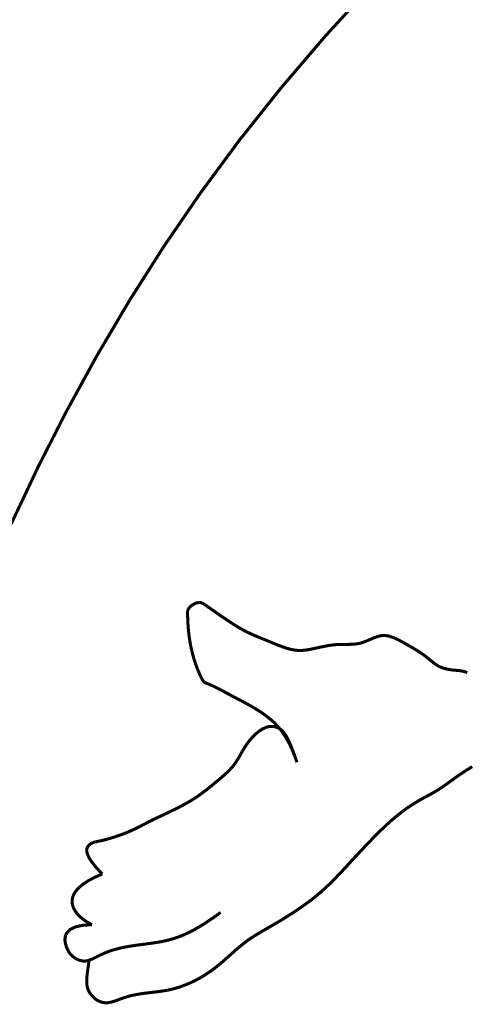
# Model space of a CAD drawing. Header units: feet. Extents: x -7.9 to 0.6, y 9.6 to 20.6.
# Tile 5 of 15: x -4.0076 to -3.9157, y 19.3274 to 19.5307. Entities that reach past the tile are written whole.
import ezdxf

# ---------------------------------------------------------------- set-up
doc = ezdxf.new("R2010")
doc.units = ezdxf.units.FT
doc.header["$MEASUREMENT"] = 0
doc.layers.add('TEXT', color=7, linetype='CONTINUOUS')

msp = doc.modelspace()

# ---------------------------------------------------------------- linework, layer by layer
at = {"layer": 'TEXT', "color": 7, "const_width": 0.000631}
for points in [[(-3.9352, 19.5375), (-3.94469, 19.52711), (-3.95374, 19.51652), (-3.96228, 19.50578), (-3.97032, 19.49488), (-3.97789, 19.48384), (-3.985, 19.47265), (-3.99168, 19.46132), (-3.99796, 19.44986), (-4.00386, 19.43827), (-4.00939, 19.42656)], [(-3.97298, 19.40869), (-3.97281, 19.40898), (-3.97264, 19.40922), (-3.97247, 19.40942), (-3.9723, 19.40959), (-3.97213, 19.40973), (-3.97197, 19.40984), (-3.97181, 19.40994), (-3.97167, 19.41002), (-3.97153, 19.4101), (-3.97139, 19.41016), (-3.97124, 19.41022), (-3.97107, 19.41026), (-3.97088, 19.41029), (-3.97064, 19.41031), (-3.97036, 19.41031), (-3.97003, 19.41029)], [(-3.97003, 19.41029), (-3.96861, 19.40931), (-3.96701, 19.4082), (-3.96568, 19.40728), (-3.96457, 19.40653), (-3.96362, 19.40591), (-3.9628, 19.40539), (-3.96205, 19.40495), (-3.96133, 19.40456), (-3.96063, 19.4042), (-3.95995, 19.40388), (-3.95928, 19.40358), (-3.95861, 19.40329), (-3.95795, 19.40302), (-3.95729, 19.40275), (-3.95662, 19.40248), (-3.95595, 19.4022), (-3.95527, 19.40192), (-3.95459, 19.40164), (-3.95391, 19.40138), (-3.95324, 19.40113), (-3.95259, 19.40091), (-3.95196, 19.40073), (-3.95136, 19.40059), (-3.95078, 19.40049), (-3.95022, 19.40044), (-3.94968, 19.40043), (-3.94916, 19.40046), (-3.94864, 19.40051), (-3.94811, 19.40059), (-3.94758, 19.40069), (-3.94704, 19.4008), (-3.94648, 19.40092), (-3.9459, 19.40105), (-3.9453, 19.40118), (-3.9447, 19.4013), (-3.94408, 19.40141), (-3.94346, 19.40151), (-3.94283, 19.40159), (-3.9422, 19.40165), (-3.94156, 19.40167), (-3.94093, 19.40168), (-3.94031, 19.40168), (-3.93968, 19.40169), (-3.93906, 19.40171), (-3.93845, 19.40175), (-3.93784, 19.40183), (-3.93725, 19.40196), (-3.93666, 19.40215), (-3.93608, 19.40237), (-3.93551, 19.40262), (-3.93494, 19.40287), (-3.93437, 19.4031), (-3.9338, 19.4033), (-3.93324, 19.40345), (-3.93267, 19.40352), (-3.93209, 19.4035), (-3.93152, 19.40341), (-3.93094, 19.40325), (-3.93036, 19.40303), (-3.92978, 19.40277), (-3.92921, 19.40248), (-3.92865, 19.40218), (-3.92809, 19.40186), (-3.92754, 19.40155), (-3.927, 19.40124), (-3.92648, 19.40093), (-3.92597, 19.40063), (-3.92548, 19.40033), (-3.92501, 19.40002), (-3.92456, 19.39972), (-3.92414, 19.39942), (-3.92373, 19.39911), (-3.92335, 19.39881), (-3.92298, 19.39851), (-3.92263, 19.39822), (-3.92228, 19.39794), (-3.92194, 19.39768), (-3.92159, 19.39745), (-3.92124, 19.39723), (-3.92088, 19.39705), (-3.92051, 19.3969), (-3.92013, 19.39676), (-3.91975, 19.39666), (-3.91936, 19.39657), (-3.91897, 19.39649), (-3.91858, 19.39644), (-3.91818, 19.39639), (-3.91779, 19.39636), (-3.91739, 19.39632), (-3.91699, 19.39628), (-3.91657, 19.39622), (-3.91615, 19.39614), (-3.9157, 19.39602), (-3.91524, 19.39587)], [(-3.9504, 19.37732), (-3.95112, 19.37929), (-3.95187, 19.38097), (-3.95264, 19.3824), (-3.95343, 19.3836), (-3.95423, 19.38461), (-3.95504, 19.38547), (-3.95585, 19.3862), (-3.95667, 19.38684), (-3.95747, 19.38743), (-3.95828, 19.38797), (-3.95908, 19.38847), (-3.95987, 19.38893), (-3.96067, 19.38938), (-3.96146, 19.3898), (-3.96225, 19.39022), (-3.96304, 19.39064), (-3.96383, 19.39105), (-3.96461, 19.39147), (-3.96537, 19.39187), (-3.96608, 19.39225), (-3.96676, 19.3926), (-3.96737, 19.39291), (-3.96791, 19.39318), (-3.96836, 19.39338), (-3.96872, 19.39353), (-3.96901, 19.39363), (-3.96923, 19.39372), (-3.96941, 19.3938), (-3.96957, 19.39392), (-3.96972, 19.39408), (-3.96987, 19.39431), (-3.97005, 19.39463), (-3.97028, 19.39507), (-3.97053, 19.39562), (-3.97081, 19.39627), (-3.97111, 19.39703), (-3.97141, 19.39788), (-3.97171, 19.39882), (-3.97199, 19.39984), (-3.97225, 19.40095), (-3.97248, 19.40213), (-3.97267, 19.40339), (-3.97282, 19.40471), (-3.97292, 19.40609), (-3.97298, 19.40754), (-3.97298, 19.40869)], [(-3.9504, 19.37732), (-3.95107, 19.37923), (-3.95166, 19.38076), (-3.95218, 19.38194), (-3.95266, 19.38282), (-3.95309, 19.38346), (-3.95349, 19.38391), (-3.95387, 19.38421), (-3.95424, 19.38442), (-3.95462, 19.38458), (-3.955, 19.38469), (-3.95539, 19.38475), (-3.95579, 19.38476), (-3.95619, 19.38472), (-3.95661, 19.38462), (-3.95703, 19.38447), (-3.95745, 19.38426), (-3.95789, 19.384), (-3.95834, 19.38368), (-3.95878, 19.38331), (-3.95922, 19.38291), (-3.95965, 19.38246), (-3.96006, 19.38199), (-3.96045, 19.3815), (-3.96082, 19.381), (-3.96116, 19.38048), (-3.96148, 19.37995), (-3.96179, 19.37943), (-3.96209, 19.3789), (-3.96238, 19.37838), (-3.96269, 19.37787), (-3.96301, 19.37737), (-3.96335, 19.37689), (-3.96372, 19.37642), (-3.96411, 19.37598), (-3.96453, 19.37554), (-3.96497, 19.37512), (-3.96542, 19.37471), (-3.96588, 19.37431), (-3.96635, 19.37391), (-3.96682, 19.37352), (-3.96729, 19.37312), (-3.96777, 19.37273), (-3.96825, 19.37234), (-3.96873, 19.37195), (-3.96921, 19.37157), (-3.96971, 19.37119), (-3.97021, 19.37082), (-3.97072, 19.37046), (-3.97123, 19.37011), (-3.97176, 19.36977), (-3.9723, 19.36943), (-3.97286, 19.3691), (-3.97343, 19.36878), (-3.97402, 19.36846), (-3.97462, 19.36814), (-3.97524, 19.36782), (-3.97588, 19.36751), (-3.97654, 19.36719), (-3.9772, 19.36688), (-3.97787, 19.36656), (-3.97854, 19.36624), (-3.97921, 19.36593), (-3.97986, 19.36561), (-3.98051, 19.36529), (-3.98113, 19.36498), (-3.98174, 19.36466), (-3.98234, 19.36435), (-3.98294, 19.36404), (-3.98355, 19.36374), (-3.98416, 19.36344), (-3.9848, 19.36315), (-3.98545, 19.36287), (-3.98614, 19.3626), (-3.98684, 19.36234), (-3.98754, 19.3621), (-3.98824, 19.36187), (-3.98892, 19.36166), (-3.98957, 19.36148), (-3.99017, 19.36132), (-3.99072, 19.36118), (-3.9912, 19.36108), (-3.99162, 19.36099), (-3.99199, 19.36091), (-3.99231, 19.36083), (-3.9926, 19.36073), (-3.99286, 19.3606), (-3.99311, 19.36044), (-3.99335, 19.36023), (-3.99358, 19.35996), (-3.99375, 19.35961), (-3.99381, 19.35914), (-3.99372, 19.35854), (-3.9934, 19.35778), (-3.99281, 19.35683), (-3.9919, 19.35568), (-3.9906, 19.35428)], [(-3.99334, 19.33622), (-3.99354, 19.33492), (-3.99369, 19.33382), (-3.99378, 19.3329), (-3.99381, 19.33213), (-3.99378, 19.33149), (-3.99369, 19.33094), (-3.99354, 19.33046), (-3.99333, 19.33001), (-3.99307, 19.32958), (-3.99275, 19.32918), (-3.99238, 19.3288), (-3.99198, 19.32846), (-3.99154, 19.32817), (-3.99107, 19.32794), (-3.99057, 19.32778), (-3.99007, 19.3277), (-3.98955, 19.3277), (-3.98902, 19.32778), (-3.98847, 19.32791), (-3.98791, 19.32809), (-3.98733, 19.3283), (-3.98672, 19.32853), (-3.98609, 19.32875), (-3.98543, 19.32896), (-3.98475, 19.32915), (-3.98404, 19.3293), (-3.98332, 19.32944), (-3.98259, 19.32956), (-3.98186, 19.32966), (-3.98114, 19.32975), (-3.98043, 19.32983), (-3.97975, 19.32991), (-3.97909, 19.32999), (-3.97845, 19.33008), (-3.97783, 19.33017), (-3.97721, 19.33028), (-3.97658, 19.33041), (-3.97594, 19.33057), (-3.97528, 19.33075), (-3.97459, 19.33097), (-3.97386, 19.33123), (-3.9731, 19.33153), (-3.9723, 19.33187), (-3.97148, 19.33226), (-3.97065, 19.3327), (-3.96979, 19.33319), (-3.96893, 19.33374), (-3.96806, 19.33434), (-3.96719, 19.335), (-3.96633, 19.3357), (-3.96547, 19.33643), (-3.96463, 19.33717), (-3.9638, 19.33791), (-3.96299, 19.33863), (-3.9622, 19.3393), (-3.96143, 19.33993), (-3.96069, 19.34049), (-3.95997, 19.341), (-3.95925, 19.34147), (-3.95852, 19.34192), (-3.95777, 19.34236), (-3.95698, 19.34282), (-3.95613, 19.3433), (-3.95522, 19.34383), (-3.95424, 19.34441), (-3.95319, 19.34504), (-3.9521, 19.34573), (-3.95098, 19.34645), (-3.94986, 19.34721), (-3.94874, 19.34799), (-3.94764, 19.3488), (-3.94659, 19.34962), (-3.94559, 19.35046), (-3.94464, 19.35131), (-3.94373, 19.35217), (-3.94284, 19.35305), (-3.94197, 19.35395), (-3.9411, 19.35487), (-3.94022, 19.35581), (-3.93933, 19.35679), (-3.93841, 19.35779), (-3.93746, 19.35881), (-3.9365, 19.35983), (-3.93554, 19.36084), (-3.93457, 19.36184), (-3.93362, 19.3628), (-3.93267, 19.36372), (-3.93175, 19.36458), (-3.93086, 19.36538), (-3.92999, 19.36611), (-3.92916, 19.36678), (-3.92836, 19.36739), (-3.92758, 19.36795), (-3.92684, 19.36845), (-3.92612, 19.36891), (-3.92543, 19.36933), (-3.92478, 19.3697), (-3.92414, 19.37005), (-3.92352, 19.37039), (-3.9229, 19.37072), (-3.92228, 19.37107), (-3.92165, 19.37143), (-3.921, 19.37183), (-3.92033, 19.37228), (-3.91962, 19.37278), (-3.91883, 19.37335), (-3.91794, 19.374), (-3.9169, 19.37473), (-3.91569, 19.37554), (-3.91425, 19.37646)], [(-3.9906, 19.35428), (-3.99217, 19.35359), (-3.99348, 19.35289), (-3.99455, 19.35219), (-3.9954, 19.35148), (-3.99604, 19.35077), (-3.99648, 19.35007), (-3.99674, 19.34937), (-3.99683, 19.34867), (-3.99676, 19.34799), (-3.99655, 19.34731), (-3.9962, 19.34666), (-3.99573, 19.34602), (-3.99513, 19.34542), (-3.99442, 19.34484), (-3.99361, 19.3443), (-3.99271, 19.34381)], [(-3.99271, 19.34381), (-3.99474, 19.34368), (-3.99623, 19.34333), (-3.99727, 19.3428), (-3.99791, 19.34216), (-3.99823, 19.34143), (-3.99831, 19.34066), (-3.9982, 19.33991), (-3.99799, 19.33922), (-3.99773, 19.33862), (-3.99744, 19.33811), (-3.99712, 19.33769), (-3.99679, 19.33735), (-3.99645, 19.33707), (-3.9961, 19.33685), (-3.99577, 19.33667), (-3.99544, 19.33654), (-3.99514, 19.33644), (-3.99484, 19.33636), (-3.99456, 19.33632), (-3.99428, 19.3363), (-3.99401, 19.33632), (-3.99372, 19.33636), (-3.99343, 19.33644), (-3.99313, 19.33654), (-3.9928, 19.33667), (-3.99245, 19.33683), (-3.99209, 19.33701), (-3.9917, 19.3372), (-3.9913, 19.3374), (-3.99088, 19.33761), (-3.99043, 19.33781), (-3.98997, 19.33802), (-3.98948, 19.33821), (-3.98898, 19.33839), (-3.98845, 19.33856), (-3.9879, 19.33873), (-3.98733, 19.33888), (-3.98673, 19.33902), (-3.9861, 19.33916), (-3.98544, 19.33928), (-3.98475, 19.3394), (-3.98405, 19.3395), (-3.98332, 19.33961), (-3.98257, 19.33971), (-3.98182, 19.3398), (-3.98106, 19.33991), (-3.9803, 19.34001), (-3.97954, 19.34013), (-3.9788, 19.34025), (-3.97806, 19.34039), (-3.97732, 19.34055), (-3.97657, 19.34074), (-3.97581, 19.34096), (-3.97504, 19.34122), (-3.97425, 19.34152), (-3.97344, 19.34187), (-3.97259, 19.34227), (-3.97172, 19.34272), (-3.97083, 19.34323), (-3.96992, 19.34377), (-3.969, 19.34436), (-3.96806, 19.34499), (-3.96712, 19.34565), (-3.96617, 19.34635)]]:
    msp.add_lwpolyline(points, dxfattribs=at)

doc.saveas('drawing.dxf')
